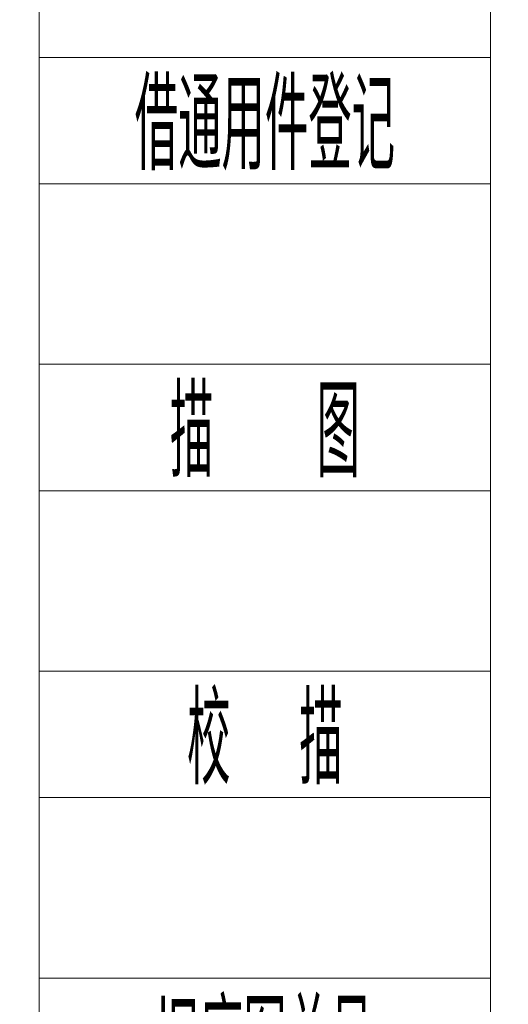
# Model space of a CAD drawing. Header units: millimetres. Extents: x 809 to 6054, y -5716 to -1261.
# Tile 61 of 94: x 5458 to 5512, y -5607 to -5498. Entities that reach past the tile are written whole.
import ezdxf
from ezdxf.enums import TextEntityAlignment as Align

# ---------------------------------------------------------------- set-up
doc = ezdxf.new("R2010")
doc.units = ezdxf.units.MM
doc.header["$LTSCALE"] = 0.3175
for name, color, linetype, lineweight in [('1轮廓实线层', 7, 'Continuous', 18), ('2细线层', 4, 'Continuous', 13), ('6文字层', 3, 'Continuous', 13), ('图框层', 7, 'Continuous', 18)]:
    doc.layers.add(name, color=color, linetype=linetype, lineweight=lineweight)
doc.styles.add('PC_TEXTSTYLE', font='ISOCP.SHX', dxfattribs={"width": 0.707, "bigfont": 'GBCBIG.SHX'})

# ---------------------------------------------------------------- blocks, each defined once
blk = doc.blocks.new('ZwmFrameMain_1_A4^_^无分区图框^_^landscape')
at = {"layer": '2细线层'}
blk.add_line((272, 205), (272, -5), dxfattribs=at)
blk = doc.blocks.new('ZwmFrameMain_2_A4^_^无分区图框^_^landscape')
at = {"layer": '1轮廓实线层'}
blk.add_line((0, 0), (0, 200), dxfattribs=at)
at = {"layer": '2细线层'}
blk.add_line((-25, -5), (-25, 205), dxfattribs=at)
blk = doc.blocks.new('ZwmFrameMain_2_附加栏')
at = {"layer": '2细线层'}
for p, q in [((-25, 102), (0, 102)), ((-25, 95), (0, 95)), ((-25, 85), (0, 85)), ((-25, 78), (0, 78)), ((-25, 68), (0, 68)), ((-25, 61), (0, 61)), ((-25, 51), (0, 51))]:
    blk.add_line(p, q, dxfattribs=at)
at = {"layer": '6文字层', "color": 3, "style": 'PC_TEXTSTYLE'}
for s, width, p in [('借通用件登记', 0.667, (-12.5, 98.5)), ('描   图', 0.6667, (-12.5, 81.5)), ('校  描', 0.667, (-12.5, 64.5)), ('旧底图总号', 0.667, (-12.5, 47.5))]:
    blk.add_text(s, height=5, dxfattribs=dict(at, width=width)).set_placement(p, align=Align.MIDDLE)
at = {"layer": '6文字层', "style": 'PC_TEXTSTYLE'}
for tag, width, p, p2 in [('借通用件登记', 0.671328, (-23.445, 86.356), (-1.254, 86.356)), ('描图', 2.120922, (-23.445, 69.36), (-1.254, 69.36)), ('校图', 2.149976, (-23.749, 52.06), (-1.254, 52.06)), ('旧底图总号', 0.761452, (-22.837, 35.67), (-1.862, 35.67)), ('签字', 2.026939, (-23.141, 18.37), (-1.558, 18.37)), ('日期', 1.89999, (-22.837, 1.374), (-2.166, 1.374))]:
    blk.add_attdef(tag, text='', height=5, dxfattribs=dict(at, width=width)).set_placement(p, p2, align=Align.FIT)

msp = doc.modelspace()

# ---------------------------------------------------------------- block references
at = {"layer": '图框层'}
for name, p, xscale, yscale, zscale in [('ZwmFrameMain_1_A4^_^无分区图框^_^landscape', (4100.41273, -5691.18169), 5, 5, 5), ('ZwmFrameMain_2_A4^_^无分区图框^_^landscape', (5510.41273, -5706.18169), 2, 2, 2), ('ZwmFrameMain_2_附加栏', (5510.41273, -5706.18169), 2, 2, 2)]:
    msp.add_blockref(name, p, dxfattribs=dict(at, xscale=xscale, yscale=yscale, zscale=zscale))

doc.saveas('drawing.dxf')
